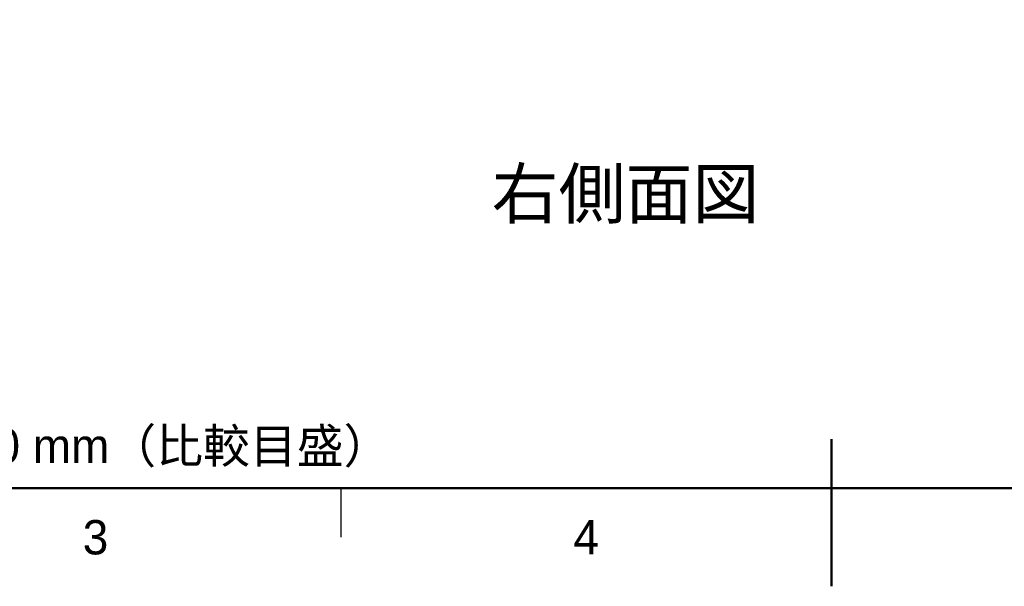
# Model space of a CAD drawing. Header units: millimetres. Extents: x 0 to 2100, y 0 to 1485.
# Tile 2 of 6: x 636 to 1138, y 0 to 289. Entities that reach past the tile are written whole.
import ezdxf
from ezdxf.enums import TextEntityAlignment as Align

# ---------------------------------------------------------------- set-up
doc = ezdxf.new("R2010")
doc.units = ezdxf.units.MM
doc.header["$LTSCALE"] = 5
for name, color, linetype, lineweight in [('図枠', 7, 'Continuous', 50), ('文字', 7, 'Continuous', 25), ('表', 7, 'Continuous', 25)]:
    doc.layers.add(name, color=color, linetype=linetype, lineweight=lineweight)
doc.styles.add('JP', font='ipag.ttf')

msp = doc.modelspace()

# ---------------------------------------------------------------- linework, layer by layer
at = {"layer": '図枠'}
msp.add_line((1050, 0), (1050, 75), dxfattribs=at)
msp.add_lwpolyline([(50, 50), (2050, 50), (2050, 1435), (50, 1435)], close=True, dxfattribs=at)
at = {"layer": '表'}
for p, q in [((800, 50), (800, 25)), ((1050, 50), (1050, 25))]:
    msp.add_line(p, q, dxfattribs=at)

# ---------------------------------------------------------------- texts
at = {"layer": '文字', "style": 'JP'}
for s, height, p in [('右側面図', 25, (945, 200)), ('3', 17.5, (675, 25)), ('4', 17.5, (925, 25))]:
    msp.add_text(s, height=height, dxfattribs=at).set_placement(p, align=Align.MIDDLE_CENTER)
msp.add_text('100 mm（比較目盛）', height=17.5, dxfattribs=at).set_placement((597.5, 57.5), align=Align.BOTTOM_LEFT)

doc.saveas('drawing.dxf')
